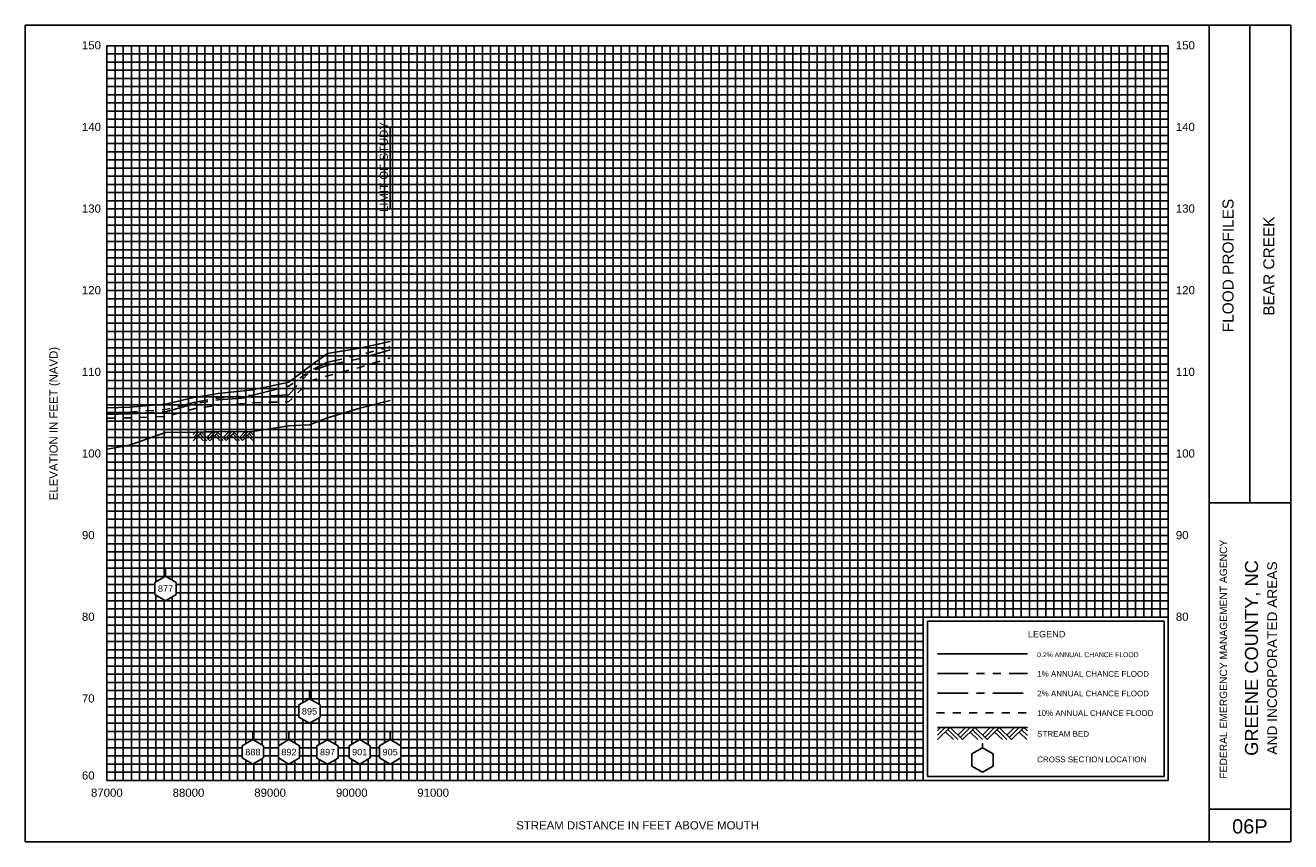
# Model space of a CAD drawing. Header units: inches. Extents: x -19.2 to 49.3, y -24.5 to 26.6.
# Tile 6 of 9: x 33 to 48.5, y -24.5 to -14.5. Entities that reach past the tile are written whole.
import ezdxf
from ezdxf.enums import TextEntityAlignment as Align

# ---------------------------------------------------------------- set-up
doc = ezdxf.new("R2010")
doc.units = ezdxf.units.IN
doc.header["$LTSCALE"] = 0.3
doc.header["$MEASUREMENT"] = 0
doc.set_wipeout_variables(frame=1)
for name, pattern in [('CENTER', [2, 1.25, -0.25, 0.25, -0.25]), ('DOT', [0.25, 0, -0.25]), ('HIDDEN', [0.375, 0.25, -0.125]), ('PHANTOM', [2.5, 1.25, -0.25, 0.25, -0.25, 0.25, -0.25])]:
    doc.linetypes.add(name, pattern=pattern)
doc.layers.get('0').update_dxf_attribs({"color": 3, "plot": 0})
for name, color, linetype in [('1', 5, 'Continuous'), ('2', 50, 'Continuous'), ('3', 9, 'DOT'), ('7', 7, 'Continuous'), ('ROCK', 7, 'Continuous'), ('STREAM', 5, 'Continuous'), ('TEXT', 255, 'Continuous'), ('WS10', 4, 'HIDDEN'), ('WS100', 5, 'PHANTOM'), ('WS50', 1, 'CENTER'), ('WS500', 1, 'Continuous'), ('XSEC', 7, 'Continuous')]:
    doc.layers.add(name, color=color, linetype=linetype)
doc.styles.add('ARIAL', font='ARIAL.TTF')
doc.styles.get("Standard").update_dxf_attribs({"font": 'romans.shx'})

# ---------------------------------------------------------------- blocks, each defined once
blk = doc.blocks.new('rock')
at = {"layer": 'STREAM'}
for p, q in [((0.171, 0.001), (0.147, -0.023)), ((0.209, 0.001), (0.147, -0.061)), ((0.247, 0.001), (0.147, -0.099)), ((0.251, 0.001), (0.351, -0.099)), ((0.375, 0.001), (0.313, -0.061)), ((0.413, 0.001), (0.332, -0.08)), ((0.451, 0.001), (0.351, -0.099)), ((0.451, 0.001), (0.551, -0.099)), ((0.575, 0.001), (0.513, -0.061)), ((0.613, 0.001), (0.532, -0.08)), ((0.651, 0.001), (0.551, -0.099)), ((0.651, 0.001), (0.751, -0.099)), ((0.776, 0.001), (0.713, -0.061)), ((0.813, 0.001), (0.732, -0.08)), ((0.851, 0.001), (0.751, -0.099)), ((0.851, 0.001), (0.88, -0.028)), ((0.211, -0.034), (0.275, -0.099)), ((0.23, -0.016), (0.313, -0.099)), ((0.413, -0.036), (0.475, -0.099)), ((0.432, -0.018), (0.513, -0.099)), ((0.613, -0.036), (0.676, -0.099)), ((0.632, -0.018), (0.713, -0.099)), ((0.813, -0.036), (0.876, -0.099)), ((0.832, -0.018), (0.88, -0.066))]:
    blk.add_line(p, q, dxfattribs=at)
blk = doc.blocks.new('wipeout')
blk.add_wipeout([(0, 0.15), (-0.129917, 0.075), (-0.129917, -0.075), (0, -0.15), (0.129917, -0.075), (0.129917, 0.075)])
blk = doc.blocks.new('xsec')
blk.add_line((0, 0.35), (0, 0.25))
blk.add_blockref('wipeout', (0, 0.1))
for p, q in [((-0.13, 0.175), (0, 0.25)), ((-0.13, 0.025), (-0.13, 0.175)), ((0.13, 0.175), (0, 0.25)), ((0, 0.25), (0, 0.25)), ((0.13, 0.025), (0.13, 0.175)), ((0, -0.05), (-0.13, 0.025)), ((0, -0.05), (0.13, 0.025))]:
    blk.add_line(p, q)

msp = doc.modelspace()

# ---------------------------------------------------------------- linework, layer by layer
at = {"layer": '1'}
for p, q in [((33, -14.501), (33, -24.501)), ((48.5, -14.501), (33, -14.501)), ((47.5, -24.501), (47.5, -14.501)), ((48, -20.351), (48, -14.501)), ((48.5, -24.501), (48.5, -14.501)), ((47.5, -20.351), (48.5, -20.351)), ((47.5, -24.101), (48.5, -24.101)), ((33, -24.501), (33, -24.501)), ((33, -24.501), (48.5, -24.501))]:
    msp.add_line(p, q, dxfattribs=at)
at = {"layer": '2', "color": 50}
for p, q in [((34, -23.751), (34, -14.751)), ((34, -14.751), (47, -14.751)), ((35, -23.751), (35, -14.751)), ((36, -23.751), (36, -14.751)), ((37, -23.751), (37, -14.751)), ((38, -23.751), (38, -14.751)), ((39, -23.751), (39, -14.751)), ((40, -23.751), (40, -14.751)), ((41, -23.751), (41, -14.751)), ((42, -23.751), (42, -14.751)), ((43, -23.751), (43, -14.751)), ((44, -23.751), (44, -14.751)), ((47, -23.751), (47, -14.751)), ((34, -16.751), (47, -16.751)), ((34, -17.751), (47, -17.751)), ((34, -18.751), (47, -18.751)), ((34, -19.751), (47, -19.751)), ((34, -20.751), (47, -20.751)), ((34, -21.751), (47, -21.751)), ((34, -22.751), (44, -22.751)), ((34, -23.751), (47, -23.751))]:
    msp.add_line(p, q, dxfattribs=at)
at = {"layer": '2', "color": 50, "linetype": 'Continuous'}
for p, q in [((45, -21.751), (45, -14.751)), ((46, -21.751), (46, -14.751)), ((34, -15.751), (47, -15.751))]:
    msp.add_line(p, q, dxfattribs=at)
at = {"layer": '3', "color": 8, "linetype": 'Continuous'}
for p, q in [((34, -14.851), (47, -14.851)), ((34.1, -23.751), (34.1, -14.751)), ((34.2, -23.751), (34.2, -14.751)), ((34.3, -23.751), (34.3, -14.751)), ((34.4, -23.751), (34.4, -14.751)), ((34.5, -23.751), (34.5, -14.751)), ((34.6, -23.751), (34.6, -14.751)), ((34.7, -23.751), (34.7, -14.751)), ((34.8, -23.751), (34.8, -14.751)), ((34.9, -23.751), (34.9, -14.751)), ((35.1, -23.751), (35.1, -14.751)), ((35.2, -23.751), (35.2, -14.751)), ((35.3, -23.751), (35.3, -14.751)), ((35.4, -23.751), (35.4, -14.751)), ((35.5, -23.751), (35.5, -14.751)), ((35.6, -23.751), (35.6, -14.751)), ((35.7, -23.751), (35.7, -14.751)), ((35.8, -23.751), (35.8, -14.751)), ((35.9, -23.751), (35.9, -14.751)), ((36.1, -23.751), (36.1, -14.751)), ((36.2, -23.751), (36.2, -14.751)), ((36.3, -23.751), (36.3, -14.751)), ((36.4, -23.751), (36.4, -14.751)), ((36.5, -23.751), (36.5, -14.751)), ((36.6, -23.751), (36.6, -14.751)), ((36.7, -23.751), (36.7, -14.751)), ((36.8, -23.751), (36.8, -14.751)), ((36.9, -23.751), (36.9, -14.751)), ((37.1, -23.751), (37.1, -14.751)), ((37.2, -23.751), (37.2, -14.751)), ((37.3, -23.751), (37.3, -14.751)), ((37.4, -23.751), (37.4, -14.751)), ((37.5, -23.751), (37.5, -14.751)), ((37.6, -23.751), (37.6, -14.751)), ((37.7, -23.751), (37.7, -14.751)), ((37.8, -23.751), (37.8, -14.751)), ((37.9, -23.751), (37.9, -14.751)), ((38.1, -23.751), (38.1, -14.751)), ((38.2, -23.751), (38.2, -14.751)), ((38.3, -23.751), (38.3, -14.751)), ((38.4, -23.751), (38.4, -14.751)), ((38.5, -23.751), (38.5, -14.751)), ((38.6, -23.751), (38.6, -14.751)), ((38.7, -23.751), (38.7, -14.751)), ((38.8, -23.751), (38.8, -14.751)), ((38.9, -23.751), (38.9, -14.751)), ((39.1, -23.751), (39.1, -14.751)), ((39.2, -23.751), (39.2, -14.751)), ((39.3, -23.751), (39.3, -14.751)), ((39.4, -23.751), (39.4, -14.751)), ((39.5, -23.751), (39.5, -14.751)), ((39.6, -23.751), (39.6, -14.751)), ((39.7, -23.751), (39.7, -14.751)), ((39.8, -23.751), (39.8, -14.751)), ((39.9, -23.751), (39.9, -14.751)), ((40.1, -23.751), (40.1, -14.751)), ((40.2, -23.751), (40.2, -14.751)), ((40.3, -23.751), (40.3, -14.751)), ((40.4, -23.751), (40.4, -14.751)), ((40.5, -23.751), (40.5, -14.751)), ((40.6, -23.751), (40.6, -14.751)), ((40.7, -23.751), (40.7, -14.751)), ((40.8, -23.751), (40.8, -14.751)), ((40.9, -23.751), (40.9, -14.751)), ((41.1, -23.751), (41.1, -14.751)), ((41.2, -23.751), (41.2, -14.751)), ((41.3, -23.751), (41.3, -14.751)), ((41.4, -23.751), (41.4, -14.751)), ((41.5, -23.751), (41.5, -14.751)), ((41.6, -23.751), (41.6, -14.751)), ((41.7, -23.751), (41.7, -14.751)), ((41.8, -23.751), (41.8, -14.751)), ((41.9, -23.751), (41.9, -14.751)), ((42.1, -23.751), (42.1, -14.751)), ((42.2, -23.751), (42.2, -14.751)), ((42.3, -23.751), (42.3, -14.751)), ((42.4, -23.751), (42.4, -14.751)), ((42.5, -23.751), (42.5, -14.751)), ((42.6, -23.751), (42.6, -14.751)), ((42.7, -23.751), (42.7, -14.751)), ((42.8, -23.751), (42.8, -14.751)), ((42.9, -23.751), (42.9, -14.751)), ((43.1, -23.751), (43.1, -14.751)), ((43.2, -23.751), (43.2, -14.751)), ((43.3, -23.751), (43.3, -14.751)), ((43.4, -23.751), (43.4, -14.751)), ((43.5, -23.751), (43.5, -14.751)), ((43.6, -23.751), (43.6, -14.751)), ((43.7, -23.751), (43.7, -14.751)), ((43.8, -23.751), (43.8, -14.751)), ((43.9, -23.751), (43.9, -14.751)), ((44.1, -21.751), (44.1, -14.751)), ((44.2, -21.751), (44.2, -14.751)), ((44.3, -21.751), (44.3, -14.751)), ((44.4, -21.751), (44.4, -14.751)), ((44.5, -21.751), (44.5, -14.751)), ((44.6, -21.751), (44.6, -14.751)), ((44.7, -21.751), (44.7, -14.751)), ((44.8, -21.751), (44.8, -14.751)), ((44.9, -21.751), (44.9, -14.751)), ((45.1, -21.751), (45.1, -14.751)), ((45.2, -21.751), (45.2, -14.751)), ((45.3, -21.751), (45.3, -14.751)), ((45.4, -21.751), (45.4, -14.751)), ((45.5, -21.751), (45.5, -14.751)), ((45.6, -21.751), (45.6, -14.751)), ((45.7, -21.751), (45.7, -14.751)), ((45.8, -21.751), (45.8, -14.751)), ((45.9, -21.751), (45.9, -14.751)), ((46.1, -21.751), (46.1, -14.751)), ((46.2, -21.751), (46.2, -14.751)), ((46.3, -21.751), (46.3, -14.751)), ((46.4, -21.751), (46.4, -14.751)), ((46.5, -21.751), (46.5, -14.751)), ((46.6, -21.751), (46.6, -14.751)), ((46.7, -21.751), (46.7, -14.751)), ((46.8, -21.751), (46.8, -14.751)), ((46.9, -21.751), (46.9, -14.751)), ((34, -14.951), (47, -14.951)), ((34, -15.051), (47, -15.051)), ((34, -15.151), (47, -15.151)), ((34, -15.251), (47, -15.251)), ((34, -15.351), (47, -15.351)), ((34, -15.451), (47, -15.451)), ((34, -15.551), (47, -15.551)), ((34, -15.651), (47, -15.651)), ((34, -15.851), (47, -15.851)), ((34, -15.951), (47, -15.951)), ((34, -16.051), (47, -16.051)), ((34, -16.151), (47, -16.151)), ((34, -16.251), (47, -16.251)), ((34, -16.351), (47, -16.351)), ((34, -16.451), (47, -16.451)), ((34, -16.551), (47, -16.551)), ((34, -16.651), (47, -16.651)), ((34, -16.851), (47, -16.851)), ((34, -16.951), (47, -16.951)), ((34, -17.051), (47, -17.051)), ((34, -17.151), (47, -17.151)), ((34, -17.251), (47, -17.251)), ((34, -17.351), (47, -17.351)), ((34, -17.451), (47, -17.451)), ((34, -17.551), (47, -17.551)), ((34, -17.651), (47, -17.651)), ((34, -17.851), (47, -17.851)), ((34, -17.951), (47, -17.951)), ((34, -18.051), (47, -18.051)), ((34, -18.151), (47, -18.151)), ((34, -18.251), (47, -18.251)), ((34, -18.351), (47, -18.351)), ((34, -18.451), (47, -18.451)), ((34, -18.551), (47, -18.551)), ((34, -18.651), (47, -18.651)), ((34, -18.851), (47, -18.851)), ((34, -18.951), (47, -18.951)), ((34, -19.051), (47, -19.051)), ((34, -19.151), (47, -19.151)), ((34, -19.251), (47, -19.251)), ((34, -19.351), (47, -19.351)), ((34, -19.451), (47, -19.451)), ((34, -19.551), (47, -19.551)), ((34, -19.651), (47, -19.651)), ((34, -19.851), (47, -19.851)), ((34, -19.951), (47, -19.951)), ((34, -20.051), (47, -20.051)), ((34, -20.151), (47, -20.151)), ((34, -20.251), (47, -20.251)), ((34, -20.351), (47, -20.351)), ((34, -20.451), (47, -20.451)), ((34, -20.551), (47, -20.551)), ((34, -20.651), (47, -20.651)), ((34, -20.851), (47, -20.851)), ((34, -20.951), (47, -20.951)), ((34, -21.051), (47, -21.051)), ((34, -21.151), (47, -21.151)), ((34, -21.251), (47, -21.251)), ((34, -21.351), (47, -21.351)), ((34, -21.451), (47, -21.451)), ((34, -21.551), (47, -21.551)), ((34, -21.651), (47, -21.651)), ((34, -21.851), (44, -21.851)), ((34, -21.951), (44, -21.951)), ((34, -22.051), (44, -22.051)), ((34, -22.151), (44, -22.151)), ((34, -22.251), (44, -22.251)), ((34, -22.351), (44, -22.351)), ((34, -22.451), (44, -22.451)), ((34, -22.551), (44, -22.551)), ((34, -22.651), (44, -22.651)), ((34, -22.851), (44, -22.851)), ((34, -22.951), (44, -22.951)), ((34, -23.051), (44, -23.051)), ((34, -23.151), (44, -23.151)), ((34, -23.251), (44, -23.251)), ((34, -23.351), (44, -23.351)), ((34, -23.451), (44, -23.451)), ((34, -23.551), (44, -23.551)), ((34, -23.651), (44, -23.651))]:
    msp.add_line(p, q, dxfattribs=at)
at = {"layer": '7'}
for p, q in [((44.725, -23.351), (44.595, -23.426)), ((44.725, -23.351), (44.725, -23.294)), ((44.855, -23.426), (44.725, -23.351)), ((44.595, -23.426), (44.595, -23.576)), ((44.595, -23.426), (44.595, -23.426)), ((44.855, -23.576), (44.855, -23.426)), ((44.595, -23.576), (44.725, -23.651)), ((44.725, -23.651), (44.855, -23.576))]:
    msp.add_line(p, q, dxfattribs=at)
at = {"layer": 'STREAM'}
for p, q in [((44.212, -23.101), (44.175, -23.138)), ((44.268, -23.101), (44.175, -23.195)), ((44.325, -23.101), (44.175, -23.251)), ((44.175, -23.101), (45.275, -23.101)), ((44.271, -23.155), (44.368, -23.251)), ((44.3, -23.127), (44.424, -23.251)), ((44.331, -23.101), (44.481, -23.251)), ((44.518, -23.101), (44.424, -23.195)), ((44.574, -23.101), (44.453, -23.223)), ((44.631, -23.101), (44.481, -23.251)), ((44.574, -23.158), (44.668, -23.251)), ((44.603, -23.13), (44.724, -23.251)), ((44.631, -23.101), (44.781, -23.251)), ((44.818, -23.101), (44.724, -23.195)), ((44.874, -23.101), (44.753, -23.223)), ((44.928, -23.104), (44.778, -23.254)), ((44.874, -23.158), (44.968, -23.251)), ((44.903, -23.13), (45.024, -23.251)), ((44.931, -23.101), (45.081, -23.251)), ((45.118, -23.101), (45.024, -23.195)), ((45.174, -23.101), (45.053, -23.223)), ((45.231, -23.101), (45.081, -23.251)), ((45.174, -23.158), (45.268, -23.251)), ((45.203, -23.13), (45.275, -23.202)), ((45.231, -23.101), (45.275, -23.145))]:
    msp.add_line(p, q, dxfattribs=at)
for points in [[(35.201, -19.482), (35.361, -19.481), (35.788, -19.478), (36.23, -19.406), (36.481, -19.396), (36.703, -19.311), (37.096, -19.193), (37.469, -19.098), (37.469, -19.098)], [(34.001, -19.695), (34.277, -19.643), (34.718, -19.487), (35.081, -19.483), (35.201, -19.482)]]:
    msp.add_lwpolyline(points, dxfattribs=at)
at = {"layer": 'TEXT'}
for p, q in [((46.95, -21.801), (44.05, -21.801)), ((44.05, -21.801), (44.05, -23.701)), ((46.95, -23.701), (46.95, -21.801)), ((44.05, -23.701), (46.95, -23.701)), ((44.05, -23.701), (44.05, -23.701))]:
    msp.add_line(p, q, dxfattribs=at)
at = {"layer": 'TEXT', "color": 0}
msp.add_lwpolyline([(37.469, -16.751), (37.469, -15.751)], dxfattribs=at)
at = {"layer": 'WS10'}
msp.add_line((44.16, -22.921), (45.26, -22.921), dxfattribs=at)
at = {"layer": 'WS10', "flags": 128}
msp.add_lwpolyline([(34.001, -19.313), (34.277, -19.31), (34.277, -19.31), (34.718, -19.293), (34.718, -19.293), (35.081, -19.197), (35.081, -19.197), (35.201, -19.18), (35.361, -19.156), (35.361, -19.156), (35.788, -19.126), (35.788, -19.126), (36.23, -19.111), (36.23, -19.111), (36.481, -18.862), (36.481, -18.862), (36.703, -18.794), (36.703, -18.794), (37.096, -18.692), (37.096, -18.692), (37.469, -18.576), (37.469, -18.576)], dxfattribs=at)
at = {"layer": 'WS100'}
msp.add_line((44.175, -22.441), (45.275, -22.441), dxfattribs=at)
at = {"layer": 'WS100', "flags": 128}
msp.add_lwpolyline([(34.001, -19.246), (34.277, -19.239), (34.277, -19.239), (34.718, -19.209), (34.718, -19.209), (35.081, -19.116), (35.081, -19.116), (35.201, -19.096), (35.361, -19.068), (35.361, -19.068), (35.788, -19.033), (35.788, -19.033), (36.23, -18.921), (36.23, -18.921), (36.481, -18.739), (36.481, -18.739), (36.703, -18.626), (36.703, -18.626), (37.096, -18.543), (37.096, -18.543), (37.469, -18.438), (37.469, -18.438)], dxfattribs=at)
at = {"layer": 'WS50'}
msp.add_line((44.175, -22.681), (45.275, -22.681), dxfattribs=at)
at = {"layer": 'WS50', "flags": 128}
msp.add_lwpolyline([(34.001, -19.268), (34.277, -19.262), (34.277, -19.262), (34.718, -19.235), (34.718, -19.235), (35.081, -19.136), (35.081, -19.136), (35.201, -19.116), (35.361, -19.089), (35.361, -19.089), (35.788, -19.057), (35.788, -19.057), (36.23, -19.026), (36.23, -19.026), (36.481, -18.746), (36.481, -18.746), (36.703, -18.666), (36.703, -18.666), (37.096, -18.583), (37.096, -18.583), (37.469, -18.476), (37.469, -18.476)], dxfattribs=at)
at = {"layer": 'WS500'}
msp.add_line((44.175, -22.201), (45.275, -22.201), dxfattribs=at)
at = {"layer": 'WS500', "color": 1}
msp.add_lwpolyline([(35.201, -19.038), (35.361, -19.01), (35.361, -19.01), (35.788, -18.968), (35.788, -18.968), (36.23, -18.874), (36.23, -18.874), (36.481, -18.679), (36.481, -18.679), (36.703, -18.523), (36.703, -18.523), (37.096, -18.456), (37.096, -18.456), (37.469, -18.374), (37.469, -18.374)], dxfattribs=at)
at = {"layer": 'WS500'}
msp.add_lwpolyline([(34.001, -19.187), (34.277, -19.178), (34.277, -19.178), (34.718, -19.141), (34.718, -19.141), (35.081, -19.058), (35.081, -19.058), (35.201, -19.038)], dxfattribs=at)

# ---------------------------------------------------------------- block references
at = {"layer": 'ROCK', "color": 1, "rotation": 0.4051514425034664}
msp.add_blockref('rock', (34.909, -19.493), dxfattribs=at)

# ---------------------------------------------------------------- texts
at = {"layer": 'TEXT', "style": 'ARIAL'}
for s, height, p in [(' 150', 0.1, (33.655, -14.796)), (' 150', 0.1, (47.055, -14.796)), (' 140', 0.1, (33.655, -15.796)), (' 140', 0.1, (47.055, -15.796)), (' 130', 0.1, (33.655, -16.796)), (' 130', 0.1, (47.055, -16.796)), (' 120', 0.1, (33.655, -17.796)), (' 120', 0.1, (47.055, -17.796)), (' 110', 0.1, (33.655, -18.796)), (' 110', 0.1, (47.055, -18.796)), (' 100', 0.1, (33.655, -19.796)), (' 100', 0.1, (47.055, -19.796)), (' 90', 0.1, (33.655, -20.796)), (' 90', 0.1, (47.055, -20.796)), (' 80', 0.1, (33.655, -21.796)), (' 80', 0.1, (47.055, -21.795)), ('LEGEND', 0.08, (45.281, -21.999)), ('0.2% ANNUAL CHANCE FLOOD', 0.06, (45.395, -22.241)), ('1% ANNUAL CHANCE FLOOD', 0.07, (45.395, -22.481)), (' 70', 0.1, (33.655, -22.796)), ('2% ANNUAL CHANCE FLOOD', 0.07, (45.395, -22.721)), ('10%%% ANNUAL CHANCE FLOOD', 0.07, (45.395, -22.961)), ('STREAM BED', 0.07, (45.395, -23.216)), ('CROSS SECTION LOCATION', 0.07, (45.395, -23.528)), (' 60', 0.1, (33.655, -23.74))]:
    msp.add_text(s, height=height, dxfattribs=at).set_placement(p)
for s, height, p in [('FLOOD PROFILES', 0.135, (47.8, -18.261)), ('ELEVATION IN FEET (NAVD)', 0.1, (33.396, -20.319)), ('FEDERAL EMERGENCY MANAGEMENT AGENCY', 0.09, (47.721, -23.729))]:
    msp.add_text(s, height=height, rotation=90, dxfattribs=at).set_placement(p)
for s, height, p in [('BEAR CREEK', 0.135, (48.3, -17.451)), ('GREENE COUNTY, NC', 0.16, (48.1, -22.251)), ('AND INCORPORATED AREAS', 0.12, (48.333, -22.251))]:
    msp.add_text(s, height=height, rotation=90, dxfattribs=at).set_placement(p, align=Align.CENTER)
for s, height, p in [('87000', 0.1, (33.999, -23.951)), ('88000', 0.1, (34.999, -23.951)), ('89000', 0.1, (35.999, -23.951)), ('90000', 0.1, (36.999, -23.951)), ('91000', 0.1, (37.996, -23.951)), ('STREAM DISTANCE IN FEET ABOVE MOUTH', 0.1, (40.5, -24.351)), ('06P', 0.175, (48, -24.401))]:
    msp.add_text(s, height=height, dxfattribs=at).set_placement(p, align=Align.CENTER)
at = {"layer": 'TEXT', "insert": (37.341, -17.085), "char_height": 0.1, "width": 1.68518, "attachment_point": 1, "rotation": 90, "line_spacing_factor": 0.9}
msp.add_mtext('\\pi0.29719;{\\fArial|b0|i0|c0|p34;LIMIT OF STUDY}', dxfattribs=at)

# ---------------------------------------------------------------- next in the draw order: block references
at = {"layer": 'XSEC', "color": 3}
for p in [(34.718, -21.5), (36.481, -23.001), (35.788, -23.501), (36.23, -23.501), (36.703, -23.502), (37.096, -23.501), (37.469, -23.501)]:
    msp.add_blockref('xsec', p, dxfattribs=at)

# ---------------------------------------------------------------- next in the draw order: texts
at = {"layer": 'TEXT', "style": 'ARIAL'}
for s, p in [('877', (34.718, -21.4)), ('895', (36.481, -22.904)), ('888', (35.788, -23.404)), ('892', (36.23, -23.404)), ('897', (36.703, -23.404)), ('901', (37.096, -23.404)), ('905', (37.469, -23.404))]:
    msp.add_text(s, height=0.08, dxfattribs=at).set_placement(p, align=Align.MIDDLE_CENTER)

doc.saveas('drawing.dxf')
